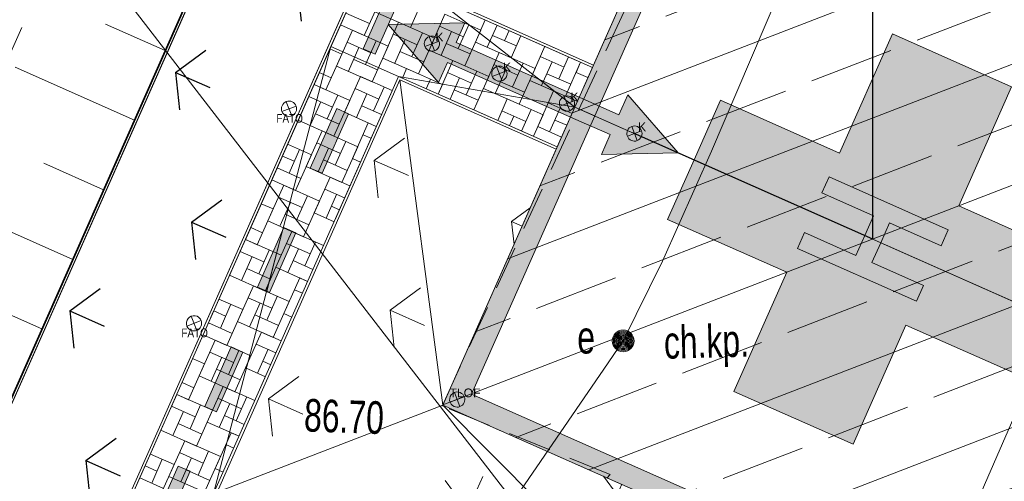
# Model space of a CAD drawing. Header units: metres. Extents: x -1013 to 1491576, y -5789570 to 1032.
# Tile 24 of 62: x -16 to 7, y -3 to 7. Entities that reach past the tile are written whole.
import ezdxf
from ezdxf.xclip import XClip

# ---------------------------------------------------------------- set-up
doc = ezdxf.new("R2010")
doc.units = ezdxf.units.M
doc.header["$MEASUREMENT"] = 0
doc.header["$XCLIPFRAME"] = 0
doc.linetypes.add('2_KTCR02', pattern=[1.5, 1, -0.5])
doc.linetypes.add('Kropki i Kreski', pattern=[7.2, 3.6, -1.8, 0, -1.8])
doc.layers.add('130-Z Teren', color=7, linetype='Continuous')
doc.layers.add('700-L Mapa 1_1000 dwg', color=7, linetype='Continuous')
for name, color, linetype, lineweight in [('130-Z Teren1', 7, 'Continuous', 13), ('130-Z Teren114', 113, 'Continuous', 25), ('130-Z Teren21', 37, 'Continuous', 5), ('130-Z Teren252', 70, 'Continuous', 13), ('130-Z Teren69', 41, 'Continuous', 13), ('130-Z Teren93', 254, 'Continuous', 13), ('130-Z Teren94', 9, 'Continuous', 13), ('310-W Oświetlenie1', 7, 'Continuous', 13), ('450-K Belki21', 37, 'Continuous', 5), ('450-K Belki69', 41, 'Continuous', 13), ('703-L Płaszczyzny podejścia 2D3', 152, 'Continuous', 30), ('704-L Płaszczyzny podejścia 3D38', 171, 'Continuous', 35), ('720-L Oznakowanie lądowiska1', 7, 'Continuous', 13), ('720-L Oznakowanie lądowiska253', 2, 'Continuous', 13), ('720-L Oznakowanie lądowiska85', 1, 'Continuous', 25), ('720-L Oznakowanie lądowiska91', 255, 'Continuous', 13), ('720-L Oznakowanie lądowiska94', 9, 'Continuous', 13), ('810-G Ogólne2', 4, 'Continuous', 20), ('810-G Ogólne3', 152, 'Continuous', 30), ('ex_02_DXF_MZ_5_Dzialki7', 9, 'Continuous', 18), ('ex_02_DXF_MZ_5_KTCR_D_L_17', 9, 'Continuous', 18), ('ex_02_DXF_MZ_5_KTCR_E_T_17', 9, 'Continuous', 18), ('ex_02_DXF_MZ_5_RTPW_T_17', 9, 'Continuous', 18), ('ex_02_DXF_MZ_5_SUPE_D_L_31', 9, 'Continuous', 18), ('ex_02_DXF_MZ_5_SUUE_D_T_97', 9, 'Continuous', 18), ('ex_02_DXF_MZ_5_SUUE_E_T_87', 9, 'Continuous', 18)]:
    doc.layers.add(name, color=color, linetype=linetype, lineweight=lineweight)
doc.styles.add('STYL_AUTOMATYCZNY_1', font='arial.ttf', dxfattribs={"width": 0.7})
doc.styles.add('STYL_AUTOMATYCZNY_2', font='arial.ttf')
doc.styles.add('STYL_AUTOMATYCZNY_3', font='ARIALN.TTF')

# ---------------------------------------------------------------- blocks, each defined once
blk = doc.blocks.new('Rysunek_1_5', base_point=(-7447251.91, -5789835.327))
at = {"layer": 'ex_02_DXF_MZ_5_Dzialki7', "color": 9, "linetype": 'Continuous', "lineweight": 18}
blk.add_line((-28.59, 27.463), (-4.54, -3.697), dxfattribs=at)
at = {"layer": 'ex_02_DXF_MZ_5_KTCR_D_L_17', "color": 9, "linetype": '2_KTCR02', "lineweight": 18}
for p, q in [((-20.617, -3.226), (-12.593, 14.629)), ((-6.234, -1.446), (0.041, 12.149)), ((-2.362, -3.019), (-6.234, -1.446)), ((-6.37, -7.638), (-2.362, -3.019))]:
    blk.add_line(p, q, dxfattribs=at)
at = {"layer": 'ex_02_DXF_MZ_5_SUPE_D_L_31', "color": 9, "linetype": 'Continuous', "lineweight": 18}
for p, q in [((-0.034, 4.418), (1.569, 8.17)), ((9.695, 4.667), (6.122, -3.559)), ((-1.157, 1.89), (-0.034, 4.418)), ((-2.064, 0.053), (-1.157, 1.89)), ((-2.509, -0.6), (-2.064, 0.053)), ((-4.42, -3.383), (-2.509, -0.6))]:
    blk.add_line(p, q, dxfattribs=at)
at = {"layer": 'ex_02_DXF_MZ_5_SUUE_D_T_97', "color": 9, "linetype": 'Continuous', "lineweight": 18}
for radius in [0.25, 0.225, 0.2, 0.175, 0.15, 0.125, 0.1, 0.075, 0.05, 0.025, 0.00715]:
    blk.add_circle((-2.064, 0.053), radius, dxfattribs=at)
at = {"layer": 'ex_02_DXF_MZ_5_KTCR_E_T_17', "color": 9, "linetype": 'Continuous', "lineweight": 18, "insert": (-1.123, -0.097), "char_height": 0.75, "attachment_point": 4, "rotation": 1.5631, "style": 'STYL_AUTOMATYCZNY_1'}
blk.add_mtext('\\A1;{\\pql;\\fArial|b0|i0|c238|p0;\\W0.700000;ch.kp.}', dxfattribs=at)
at = {"layer": 'ex_02_DXF_MZ_5_RTPW_T_17', "color": 9, "linetype": 'Continuous', "lineweight": 18, "insert": (-9.419, -2.039), "char_height": 0.75, "attachment_point": 7, "rotation": 358.013, "style": 'STYL_AUTOMATYCZNY_1'}
blk.add_mtext('\\A1;{\\pql;\\fArial|b0|i0|c238|p0;\\W0.700000;86.70}', dxfattribs=at)
at = {"layer": 'ex_02_DXF_MZ_5_SUUE_E_T_87', "color": 9, "linetype": 'Continuous', "lineweight": 18, "insert": (-3.12, 0.132), "char_height": 0.75, "attachment_point": 4, "style": 'STYL_AUTOMATYCZNY_1'}
blk.add_mtext('\\A1;{\\pql;\\fArial|b0|i0|c238|p0;\\W0.700000;e}', dxfattribs=at)
blk = doc.blocks.new('*X6')
at = {"layer": '130-Z Teren93', "color": 254, "linetype": 'Continuous', "lineweight": 13}
for p, q in [((-6.593, 8.088), (-6.958, 7.265)), ((-7.659, 7.904), (-8.024, 7.081)), ((-7.902, 7.356), (-8.451, 7.599)), ((-6.958, 7.265), (-7.781, 7.63)), ((-6.531, 6.748), (-6.166, 7.571)), ((-5.343, 7.206), (-6.166, 7.571)), ((-8.024, 7.081), (-8.572, 7.324)), ((-7.597, 6.564), (-7.232, 7.387)), ((-6.409, 7.022), (-7.232, 7.387)), ((-6.288, 7.297), (-5.739, 7.053)), ((-5.861, 6.779), (-5.618, 7.328)), ((-5.465, 6.932), (-5.239, 7.442)), ((-4.965, 7.32), (-5.191, 6.81)), ((-8.663, 6.38), (-8.298, 7.203)), ((-7.475, 6.838), (-8.298, 7.203)), ((-7.354, 7.113), (-6.805, 6.87)), ((-6.927, 6.595), (-6.683, 7.144)), ((-6.013, 7.175), (-6.256, 6.626)), ((-5.343, 7.206), (-5.708, 6.383)), ((-4.52, 6.842), (-5.069, 7.085)), ((-4.795, 6.963), (-4.69, 7.199)), ((-4.416, 7.077), (-4.642, 6.567)), ((-8.419, 6.929), (-7.871, 6.686)), ((-8.145, 6.807), (-8.388, 6.259)), ((-7.992, 6.411), (-7.749, 6.96)), ((-7.475, 6.838), (-7.84, 6.015)), ((-7.079, 6.991), (-7.322, 6.443)), ((-6.409, 7.022), (-6.774, 6.199)), ((-5.586, 6.658), (-6.135, 6.901)), ((-4.642, 6.567), (-5.465, 6.932)), ((-4.215, 6.05), (-3.867, 6.834)), ((-8.541, 6.654), (-8.906, 5.832)), ((-8.541, 6.654), (-8.815, 6.776)), ((-6.652, 6.474), (-7.201, 6.717)), ((-5.708, 6.383), (-6.531, 6.748)), ((-5.281, 5.866), (-4.916, 6.689)), ((-4.093, 6.324), (-4.916, 6.689)), ((-3.972, 6.599), (-3.423, 6.355)), ((-3.545, 6.081), (-3.319, 6.591)), ((-7.84, 6.015), (-8.663, 6.38)), ((-7.718, 6.29), (-8.267, 6.533)), ((-6.774, 6.199), (-7.597, 6.564)), ((-6.323, 5.735), (-5.982, 6.505)), ((-5.159, 6.14), (-5.982, 6.505)), ((-5.038, 6.415), (-4.489, 6.172)), ((-4.611, 5.897), (-4.368, 6.446)), ((-3.698, 6.477), (-3.941, 5.928)), ((-3.045, 6.47), (-3.392, 5.685)), ((-3.149, 6.234), (-3.045, 6.47)), ((-8.784, 6.106), (-9.058, 6.227)), ((-8.479, 5.314), (-8.114, 6.137)), ((-7.383, 5.813), (-8.114, 6.137)), ((-7.146, 6.1), (-7.048, 6.321)), ((-6.225, 5.956), (-7.048, 6.321)), ((-6.104, 6.231), (-5.555, 5.988)), ((-5.677, 5.713), (-5.434, 6.262)), ((-5.159, 6.14), (-5.501, 5.37)), ((-4.764, 6.293), (-5.007, 5.744)), ((-4.093, 6.324), (-4.458, 5.501)), ((-3.271, 5.96), (-3.819, 6.203)), ((-2.875, 6.112), (-3.149, 6.234)), ((-9.545, 5.13), (-9.18, 5.953)), ((-8.357, 5.588), (-9.18, 5.953)), ((-8.906, 5.832), (-9.18, 5.953)), ((-7.809, 5.345), (-7.565, 5.894)), ((-6.598, 5.857), (-6.5, 6.078)), ((-6.225, 5.956), (-6.323, 5.735)), ((-5.829, 6.109), (-6.049, 5.613)), ((-4.337, 5.776), (-4.885, 6.019)), ((-3.392, 5.685), (-4.215, 6.05)), ((-9.301, 5.679), (-8.753, 5.436)), ((-8.874, 5.161), (-8.631, 5.71)), ((-8.236, 5.863), (-7.687, 5.62)), ((-7.961, 5.741), (-8.204, 5.193)), ((-5.402, 5.592), (-5.951, 5.835)), ((-4.458, 5.501), (-5.281, 5.866)), ((-4.031, 4.984), (-3.666, 5.807)), ((-3.118, 5.564), (-3.666, 5.807)), ((-9.027, 5.557), (-9.27, 5.009)), ((-8.357, 5.588), (-8.722, 4.766)), ((-7.626, 5.264), (-8.083, 5.467)), ((-4.952, 5.127), (-4.732, 5.623)), ((-3.909, 5.258), (-4.732, 5.623)), ((-3.788, 5.533), (-3.239, 5.29)), ((-8.6, 5.04), (-9.149, 5.283)), ((-7.747, 4.99), (-8.479, 5.314)), ((-4.854, 5.349), (-4.305, 5.106)), ((-4.58, 5.227), (-4.678, 5.006)), ((-4.403, 4.884), (-4.184, 5.38)), ((-3.909, 5.258), (-4.129, 4.763)), ((-3.514, 5.411), (-3.757, 4.863)), ((-8.722, 4.766), (-9.545, 5.13)), ((-8.295, 4.248), (-7.93, 5.071)), ((-7.747, 4.99), (-7.93, 5.071)), ((-3.361, 5.015), (-3.635, 5.137)), ((-9.361, 4.064), (-8.996, 4.887)), ((-8.173, 4.523), (-8.996, 4.887)), ((-8.052, 4.797), (-7.869, 4.716)), ((-3.482, 4.741), (-4.031, 4.984)), ((-9.239, 4.339), (-9.788, 4.582)), ((-9.118, 4.613), (-8.569, 4.37)), ((-8.69, 4.096), (-8.447, 4.644)), ((-9.909, 4.307), (-9.635, 4.186)), ((-9.756, 3.912), (-9.513, 4.46)), ((-9.239, 4.339), (-9.604, 3.516)), ((-8.843, 4.491), (-9.086, 3.943)), ((-8.173, 4.523), (-8.538, 3.7)), ((-8.416, 3.974), (-8.965, 4.217)), ((-8.112, 4.167), (-8.295, 4.248)), ((-9.482, 3.79), (-10.031, 4.033)), ((-8.538, 3.7), (-9.361, 4.064)), ((-10.243, 2.815), (-9.878, 3.637)), ((-9.604, 3.516), (-10.152, 3.759)), ((-9.055, 3.273), (-9.878, 3.637)), ((-9.177, 2.998), (-8.812, 3.821)), ((-8.355, 3.619), (-8.812, 3.821)), ((-8.934, 3.547), (-8.476, 3.344)), ((-8.659, 3.425), (-8.902, 2.877)), ((-10.121, 3.089), (-10.395, 3.21)), ((-9.999, 3.363), (-9.451, 3.12)), ((-9.725, 3.242), (-9.968, 2.693)), ((-9.572, 2.846), (-9.329, 3.394)), ((-9.055, 3.273), (-9.42, 2.45)), ((-10.121, 3.089), (-10.486, 2.266)), ((-9.298, 2.724), (-9.847, 2.967)), ((-8.72, 2.796), (-9.177, 2.998)), ((-8.598, 3.07), (-8.781, 3.151)), ((-9.42, 2.45), (-10.243, 2.815)), ((-10.364, 2.54), (-10.638, 2.662)), ((-10.059, 1.749), (-9.694, 2.571)), ((-8.963, 2.247), (-9.694, 2.571)), ((-11.125, 1.565), (-10.76, 2.387)), ((-9.937, 2.023), (-10.76, 2.387)), ((-10.486, 2.266), (-10.76, 2.387)), ((-9.816, 2.297), (-9.267, 2.054)), ((-9.389, 1.78), (-9.145, 2.328)), ((-10.881, 2.113), (-10.333, 1.87)), ((-10.454, 1.596), (-10.211, 2.144)), ((-9.541, 2.176), (-9.784, 1.627)), ((-10.607, 1.992), (-10.85, 1.443)), ((-9.937, 2.023), (-10.302, 1.2)), ((-9.206, 1.699), (-9.663, 1.901)), ((-10.18, 1.474), (-10.729, 1.717)), ((-9.327, 1.424), (-10.059, 1.749)), ((-10.302, 1.2), (-11.125, 1.565)), ((-9.875, 0.683), (-9.51, 1.506)), ((-9.327, 1.424), (-9.51, 1.506)), ((-10.941, 0.499), (-10.576, 1.322)), ((-9.753, 0.957), (-10.576, 1.322)), ((-9.632, 1.231), (-9.449, 1.15)), ((-10.819, 0.773), (-11.368, 1.016)), ((-10.698, 1.047), (-10.149, 0.804)), ((-10.423, 0.926), (-10.666, 0.377)), ((-10.27, 0.53), (-10.027, 1.078)), ((-9.753, 0.957), (-10.118, 0.134)), ((-11.489, 0.742), (-11.215, 0.62)), ((-11.336, 0.346), (-11.093, 0.895)), ((-10.819, 0.773), (-11.184, -0.05)), ((-9.692, 0.602), (-9.875, 0.683)), ((-11.062, 0.224), (-11.611, 0.468)), ((-10.118, 0.134), (-10.941, 0.499)), ((-9.996, 0.408), (-10.545, 0.651)), ((-10.757, -0.567), (-10.392, 0.256)), ((-9.935, 0.053), (-10.392, 0.256)), ((-11.823, -0.751), (-11.458, 0.072)), ((-11.184, -0.05), (-11.732, 0.193)), ((-10.635, -0.293), (-11.458, 0.072)), ((-11.579, -0.203), (-11.031, -0.446)), ((-11.152, -0.72), (-10.909, -0.171)), ((-10.514, -0.019), (-10.056, -0.221)), ((-10.239, -0.14), (-10.482, -0.689)), ((-11.701, -0.477), (-11.975, -0.355)), ((-11.305, -0.324), (-11.548, -0.873)), ((-10.635, -0.293), (-11, -1.116)), ((-10.178, -0.495), (-10.361, -0.414)), ((-11.701, -0.477), (-12.066, -1.3)), ((-10.878, -0.841), (-11.427, -0.598)), ((-10.3, -0.77), (-10.757, -0.567)), ((-11.944, -1.025), (-12.218, -0.904)), ((-11, -1.116), (-11.823, -0.751)), ((-11.639, -1.817), (-11.274, -0.994)), ((-10.543, -1.318), (-11.274, -0.994)), ((-12.705, -2.001), (-12.34, -1.178)), ((-11.517, -1.543), (-12.34, -1.178)), ((-12.066, -1.3), (-12.34, -1.178)), ((-11.396, -1.268), (-10.847, -1.512)), ((-10.969, -1.786), (-10.725, -1.237)), ((-12.461, -1.452), (-11.913, -1.695)), ((-12.187, -1.574), (-12.43, -2.122)), ((-12.034, -1.97), (-11.791, -1.421)), ((-11.517, -1.543), (-11.882, -2.366)), ((-11.121, -1.39), (-11.364, -1.939)), ((-10.786, -1.867), (-11.243, -1.664)), ((-11.882, -2.366), (-12.705, -2.001)), ((-11.76, -2.091), (-12.309, -1.848)), ((-10.907, -2.141), (-11.639, -1.817)), ((-12.521, -3.067), (-12.156, -2.244)), ((-11.333, -2.609), (-12.156, -2.244)), ((-11.455, -2.883), (-11.09, -2.06)), ((-10.907, -2.141), (-11.09, -2.06)), ((-11.85, -3.036), (-11.607, -2.487)), ((-11.212, -2.334), (-11.029, -2.415)), ((-12.399, -2.793), (-12.948, -2.55)), ((-12.916, -3.22), (-12.673, -2.671)), ((-12.278, -2.518), (-11.729, -2.761)), ((-12.003, -2.64), (-12.246, -3.188)), ((-11.333, -2.609), (-11.698, -3.431)), ((-13.069, -2.824), (-12.795, -2.945)), ((-12.399, -2.793), (-12.764, -3.615)), ((-11.576, -3.157), (-12.125, -2.914)), ((-11.272, -2.964), (-11.455, -2.883)), ((-12.642, -3.341), (-13.191, -3.098)), ((-11.698, -3.431), (-12.521, -3.067))]:
    blk.add_line(p, q, dxfattribs=at)

msp = doc.modelspace()

# ---------------------------------------------------------------- hatches: boundary and pattern name
at = {"layer": '130-Z Teren114', "linetype": 'Continuous', "lineweight": 25}
h = msp.add_hatch(dxfattribs=at)
h.set_pattern_fill('trawa_0001', color=113, style=0, pattern_type=2)
h.set_pattern_definition([(336.1, (-9.575, 8.27), (2.4308, 5.4856), [0.866, -2.5981]), (336.1, (-9.207, 4.825), (2.4308, 5.4856), [0.866, -2.5981]), (276.1, (-9.575, 8.27), (5.966, 0.6377), [0.866, -2.5981]), (276.1, (-6.408, 6.8664), (5.966, 0.6377), [0.866, -2.5981]), (36.1, (-9.575, 8.27), (-3.5352, 4.8479), [0.866, -2.5981]), (36.1, (-6.408, 6.8664), (-3.5352, 4.8479), [0.866, -2.5981])])
h.paths.add_polyline_path([(-13.814, -4.356), (-3.07, 19.891), (-4.765, 24.284), (-18.207, -6.051)])
at = {"layer": '130-Z Teren252', "linetype": 'Continuous', "lineweight": 13}
h = msp.add_hatch(dxfattribs=at)
h.set_pattern_fill('trawa_0001', color=70, style=0, pattern_type=2)
h.set_pattern_definition([(156.1, (-5.004, 6.244), (2.4308, 5.4856), [0.866, -2.5981]), (156.1, (-5.372, 9.6886), (2.4308, 5.4856), [0.866, -2.598]), (96.1, (-5.004, 6.244), (5.966, 0.6377), [0.866, -2.5981]), (96.1, (-8.171, 7.6475), (5.966, 0.6377), [0.866, -2.5981]), (216.1, (-5.004, 6.244), (-3.5352, 4.848), [0.866, -2.5981]), (216.1, (-8.171, 7.6475), (-3.5352, 4.848), [0.866, -2.5981])])
h.paths.add_polyline_path([(-6.348, 7.999), (-2.746, 6.403), (-0.137, 12.291), (-2.143, 17.489)])
h = msp.add_hatch(dxfattribs=at)
h.set_pattern_fill('trawa_0001', color=70, style=0, pattern_type=2)
h.set_pattern_definition([(336.1, (-5.004, 6.244), (2.4308, 5.4856), [0.866, -2.5981]), (336.1, (-4.636, 2.7997), (2.4308, 5.4856), [0.866, -2.598]), (276.1, (-5.004, 6.244), (5.966, 0.6377), [0.866, -2.5981]), (276.1, (-1.837, 4.841), (5.966, 0.6377), [0.866, -2.5981]), (36.1, (-5.004, 6.244), (-3.5352, 4.848), [0.866, -2.5981]), (36.1, (-1.837, 4.841), (-3.5352, 4.848), [0.866, -2.5981])])
h.paths.add_polyline_path([(-7.207, 6.061), (-11.412, -3.429), (-6.214, -1.423), (-3.605, 4.465)])
h = msp.add_hatch(dxfattribs=at)
h.set_pattern_fill('trawa_0001', color=70, style=0, pattern_type=2)
h.set_pattern_definition([(66.1, (-0.167, -6.29), (-5.4856, 2.4308), [0.866, -2.5981]), (66.1, (3.277, -5.922), (-5.4856, 2.4308), [0.866, -2.5981]), (6.1, (-0.167, -6.29), (-0.6377, 5.966), [0.866, -2.5981]), (6.1, (1.236, -3.123), (-0.6377, 5.966), [0.866, -2.5981]), (126.1, (-0.167, -6.29), (4.848, 3.5352), [0.866, -2.5981]), (126.1, (1.236, -3.123), (4.848, 3.5352), [0.866, -2.5981])])
h.paths.add_polyline_path([(-11.412, -3.429), (1.418, -9.114), (3.014, -5.512), (-6.214, -1.423)])
at = {"layer": '130-Z Teren93', "linetype": 'Continuous', "lineweight": 13}
h = msp.add_hatch(dxfattribs=at)
h.set_pattern_fill('Beton_zbrojony_0001', color=254, style=0, pattern_type=2)
h.set_pattern_definition([(21.1, (3.6815, 2.3954), (-0.93603, 2.42567), []), (21.1, (3.2135, 3.6082), (-0.93603, 2.42567), [1.95, -0.65])])
h.paths.add_polyline_path([(-0.137, 12.291), (-3.175, 5.434), (-6.214, -1.423), (7.5, -7.5), (10.538, -0.643), (13.577, 6.214)])
at = {"layer": '720-L Oznakowanie lądowiska253', "linetype": 'Continuous', "lineweight": 13}
for points in [[(-3.175, 5.434), (-2.718, 5.231), (0.118, 11.631), (12.917, 5.959), (10.081, -0.44), (10.538, -0.643), (13.577, 6.214), (-0.137, 12.291)], [(-3.175, 5.434), (-6.214, -1.423), (7.5, -7.5), (10.538, -0.643), (10.081, -0.44), (7.245, -6.84), (-5.554, -1.169), (-2.718, 5.231)]]:
    msp.add_hatch(color=2, dxfattribs=at).paths.add_polyline_path(points)
at = {"layer": '720-L Oznakowanie lądowiska85', "linetype": 'Continuous', "lineweight": 25}
for points in [[(5.418, 2.611), (2.675, 3.826), (2.513, 3.46), (3.701, 2.934), (3.499, 2.476), (3.864, 2.314), (4.067, 2.772), (5.255, 2.245)], [(4.688, 0.965), (4.85, 1.331), (3.662, 1.857), (3.864, 2.314), (3.499, 2.476), (3.296, 2.019), (2.108, 2.546), (1.946, 2.18)]]:
    msp.add_hatch(color=1, dxfattribs=at).paths.add_polyline_path(points)
at = {"layer": '720-L Oznakowanie lądowiska91', "linetype": 'Continuous', "lineweight": 13}
for points in [[(-7.443, 8.145), (-8.051, 6.774), (-7.776, 6.652), (-7.169, 8.024)], [(-7.472, 7.338), (-6.313, 6.004), (-6.111, 6.461), (-4.191, 5.61), (-3.277, 5.205), (-2.362, 4.8), (-2.565, 4.343), (-0.798, 4.381), (-1.957, 5.714), (-2.16, 5.257), (-3.074, 5.662), (-3.988, 6.068), (-5.908, 6.918), (-5.706, 7.375)], [(-0.433, 4.218), (3.499, 2.476), (3.701, 2.934), (2.513, 3.46), (2.675, 3.826), (5.418, 2.611), (5.255, 2.245), (4.067, 2.772), (3.864, 2.314), (7.796, 0.572), (8.403, 1.944), (5.661, 3.159), (6.876, 5.902), (4.133, 7.117), (2.918, 4.374), (0.175, 5.59)], [(-8.658, 5.402), (-9.266, 4.031), (-8.992, 3.91), (-8.384, 5.281)], [(-0.433, 4.218), (-1.04, 2.847), (1.702, 1.632), (0.487, -1.111), (3.23, -2.326), (4.445, 0.416), (7.188, -0.799), (7.796, 0.572), (3.864, 2.314), (3.662, 1.857), (4.85, 1.331), (4.688, 0.965), (1.946, 2.18), (2.108, 2.546), (3.296, 2.019), (3.499, 2.476)], [(-9.874, 2.66), (-9.903, 2.592), (-10.481, 1.288), (-10.27, 1.195), (-10.207, 1.167), (-9.599, 2.538)], [(-11.089, -0.083), (-11.697, -1.455), (-11.422, -1.576), (-10.815, -0.205)], [(-12.811, -3.969), (-11.668, -4.475), (-11.546, -4.201), (-12.415, -3.816), (-12.03, -2.947), (-12.304, -2.826)]]:
    msp.add_hatch(color=8, dxfattribs=at).paths.add_polyline_path(points)

# ---------------------------------------------------------------- linework, layer by layer
at = {"layer": '130-Z Teren1', "color": 7, "linetype": 'Continuous', "lineweight": 13, "flags": 128}
for points in [[(-13.814, -4.356), (-3.07, 19.891), (-4.765, 24.284), (-18.207, -6.051)], [(-7.982, 8.657), (-3.039, 19.811), (-2.173, 17.568), (-6.427, 7.969), (-2.77, 6.348), (-3.175, 5.434), (-3.581, 4.52), (-7.238, 6.14), (-11.491, -3.46), (-13.734, -4.325), (-8.792, 6.829)], [(-6.348, 7.999), (-2.143, 17.489), (-0.137, 12.291), (-2.746, 6.403)], [(-0.137, 12.291), (-3.175, 5.434), (-6.214, -1.423), (7.5, -7.5), (10.538, -0.643), (13.577, 6.214)], [(-7.207, 6.061), (-11.412, -3.429), (-6.214, -1.423), (-3.605, 4.465)], [(-11.412, -3.429), (1.418, -9.114), (3.014, -5.512), (-6.214, -1.423)]]:
    msp.add_lwpolyline(points, close=True, dxfattribs=at)
at = {"layer": '130-Z Teren1', "color": 7, "linetype": 'Continuous', "lineweight": 13}
for points in [[(-12.606, 6.737), (-13.977, 7.345)], [(-13.316, 5.135), (-16.059, 6.35)], [(-14.026, 3.533), (-15.397, 4.14)], [(-14.736, 1.93), (-17.479, 3.146)], [(-15.446, 0.328), (-16.818, 0.936)]]:
    msp.add_lwpolyline(points, dxfattribs=at)
at = {"layer": '130-Z Teren21', "color": 37, "linetype": 'Continuous', "lineweight": 5}
for p, q in [((-13.814, -4.356), (-3.07, 19.891)), ((-13.734, -4.325), (-3.039, 19.811)), ((-6.427, 7.969), (-2.77, 6.348)), ((-6.348, 7.999), (-2.746, 6.403)), ((-2.77, 6.348), (-2.746, 6.403)), ((-11.491, -3.46), (-7.238, 6.14)), ((-7.238, 6.14), (-3.581, 4.52)), ((-11.412, -3.429), (-7.207, 6.061)), ((-7.207, 6.061), (-3.605, 4.465)), ((-3.605, 4.465), (-3.581, 4.52))]:
    msp.add_line(p, q, dxfattribs=at)
at = {"layer": '130-Z Teren69', "color": 41, "linetype": 'Kropki i Kreski', "lineweight": 13}
for p, q in [((-13.734, -4.325), (-3.039, 19.811)), ((-6.427, 7.969), (-2.77, 6.348)), ((-7.238, 6.14), (-11.491, -3.46)), ((-7.238, 6.14), (-3.581, 4.52))]:
    msp.add_line(p, q, dxfattribs=at)
at = {"layer": '130-Z Teren94', "color": 9, "linetype": 'Continuous', "lineweight": 13}
for p, q in [((-3.175, 5.434), (-6.427, 7.969)), ((-8.792, 6.829), (-11.491, -3.46)), ((-8.792, 6.829), (-7.238, 6.14)), ((-7.238, 6.14), (-3.175, 5.434)), ((-7.207, 6.061), (-6.214, -1.423)), ((-3.175, 5.434), (10.538, -0.643)), ((1.418, -9.114), (-6.214, -1.423))]:
    msp.add_line(p, q, dxfattribs=at)
at = {"layer": '310-W Oświetlenie1', "color": 7, "linetype": 'Continuous', "lineweight": 13}
for p, q in [((-6.404, 6.729), (-6.53, 7.056)), ((-6.63, 6.829), (-6.303, 6.955)), ((-4.85, 6.04), (-4.976, 6.367)), ((-5.076, 6.141), (-4.749, 6.267)), ((-3.295, 5.352), (-3.421, 5.678)), ((-9.592, 5.459), (-9.918, 5.333)), ((-9.818, 5.559), (-9.692, 5.233)), ((-3.522, 5.452), (-3.195, 5.578)), ((-1.741, 4.663), (-1.867, 4.989)), ((-1.967, 4.763), (-1.641, 4.889)), ((-11.779, 0.522), (-12.106, 0.396)), ((-12.006, 0.622), (-11.88, 0.296)), ((-5.821, -1.459), (-5.947, -1.133)), ((-6.047, -1.359), (-5.721, -1.233))]:
    msp.add_line(p, q, dxfattribs=at)
at = {"layer": '310-W Oświetlenie1', "color": 7, "linetype": 'Continuous', "lineweight": 13, "flags": 128}
for points in [[(-6.396, 7.052, 1), (-6.538, 6.732, 1)], [(-4.842, 6.364, 1), (-4.983, 6.044, 1)], [(-3.287, 5.675, 1), (-3.429, 5.355, 1)], [(-9.826, 5.236, -1), (-9.684, 5.556, -1)], [(-1.733, 4.986, 1), (-1.875, 4.666, 1)], [(-12.013, 0.299, -1), (-11.872, 0.619, -1)], [(-5.813, -1.136, 1), (-5.955, -1.456, 1)]]:
    msp.add_lwpolyline(points, format="xyb", close=True, dxfattribs=at)
at = {"layer": '450-K Belki21', "color": 37, "linetype": 'Continuous', "lineweight": 5}
for p, q in [((-18.286, -6.082), (-4.796, 24.363)), ((-18.207, -6.051), (-4.765, 24.284))]:
    msp.add_line(p, q, dxfattribs=at)
at = {"layer": '450-K Belki69', "color": 41, "linetype": 'Kropki i Kreski', "lineweight": 13}
msp.add_line((-18.286, -6.082), (-4.796, 24.363), dxfattribs=at)
at = {"layer": '703-L Płaszczyzny podejścia 2D3', "color": 152, "linetype": 'Continuous', "lineweight": 30}
msp.add_line((3.682, 2.395), (3.682, 1031.954), dxfattribs=at)
msp.add_circle((8.227, 10.355), 1021.659, dxfattribs=at)
at = {"layer": '704-L Płaszczyzny podejścia 3D38', "color": 171, "linetype": 'Continuous', "lineweight": 35, "flags": 128}
msp.add_lwpolyline([(-4.796, 24.363), (-18.286, -6.082)], dxfattribs=at)
at = {"layer": '720-L Oznakowanie lądowiska1', "color": 7, "linetype": 'Continuous', "lineweight": 13, "flags": 128}
for points in [[(-3.175, 5.434), (-2.718, 5.231), (0.118, 11.631), (12.917, 5.959), (10.081, -0.44), (10.538, -0.643), (13.577, 6.214), (-0.137, 12.291)], [(-7.443, 8.145), (-7.169, 8.024), (-7.776, 6.652), (-8.051, 6.774)], [(-7.472, 7.338), (-6.313, 6.004), (-6.111, 6.461), (-4.191, 5.61), (-3.277, 5.205), (-2.362, 4.8), (-2.565, 4.343), (-0.798, 4.381), (-1.957, 5.714), (-2.16, 5.257), (-3.074, 5.662), (-3.988, 6.068), (-5.908, 6.918), (-5.706, 7.375)], [(-0.433, 4.218), (3.499, 2.476), (3.701, 2.934), (2.513, 3.46), (2.675, 3.826), (5.418, 2.611), (5.255, 2.245), (4.067, 2.772), (3.864, 2.314), (7.796, 0.572), (8.403, 1.944), (5.661, 3.159), (6.876, 5.902), (4.133, 7.117), (2.918, 4.374), (0.175, 5.59)], [(-8.658, 5.402), (-8.384, 5.281), (-8.992, 3.91), (-9.266, 4.031)], [(-3.175, 5.434), (-2.718, 5.231), (-5.554, -1.169), (7.245, -6.84), (10.081, -0.44), (10.538, -0.643), (7.5, -7.5), (-6.214, -1.423)], [(-0.433, 4.218), (3.499, 2.476), (3.296, 2.019), (2.108, 2.546), (1.946, 2.18), (4.688, 0.965), (4.85, 1.331), (3.662, 1.857), (3.864, 2.314), (7.796, 0.572), (7.188, -0.799), (4.445, 0.416), (3.23, -2.326), (0.487, -1.111), (1.702, 1.632), (-1.04, 2.847)], [(5.418, 2.611), (2.675, 3.826), (2.513, 3.46), (3.701, 2.934), (3.499, 2.476), (3.864, 2.314), (4.067, 2.772), (5.255, 2.245)], [(-9.874, 2.66), (-9.599, 2.538), (-10.207, 1.167), (-10.27, 1.195), (-10.481, 1.288), (-9.903, 2.592)], [(4.688, 0.965), (1.946, 2.18), (2.108, 2.546), (3.296, 2.019), (3.499, 2.476), (3.864, 2.314), (3.662, 1.857), (4.85, 1.331)], [(-11.089, -0.083), (-10.815, -0.205), (-11.422, -1.576), (-11.697, -1.455)], [(-12.811, -3.969), (-12.304, -2.826), (-12.03, -2.947), (-12.415, -3.816), (-11.546, -4.201), (-11.668, -4.475)]]:
    msp.add_lwpolyline(points, close=True, dxfattribs=at)
at = {"layer": '720-L Oznakowanie lądowiska94', "color": 9, "linetype": 'Continuous', "lineweight": 13}
for p, q in [((-3.175, 5.434), (-3.988, 6.068)), ((-3.175, 5.434), (-4.191, 5.61)), ((-3.074, 5.662), (-3.175, 5.434)), ((-3.277, 5.205), (-3.175, 5.434)), ((-2.261, 5.029), (-3.175, 5.434)), ((-0.798, 4.381), (-2.261, 5.029)), ((-9.903, 2.592), (-10.27, 1.195))]:
    msp.add_line(p, q, dxfattribs=at)
at = {"layer": '810-G Ogólne2', "color": 4, "linetype": 'Continuous', "lineweight": 20}
msp.add_lwpolyline([(-18.286, -6.082), (-4.796, 24.363), (25.649, 10.872), (12.159, -19.572)], close=True, dxfattribs=at)
at = {"layer": '810-G Ogólne3', "color": 152, "linetype": 'Continuous', "lineweight": 30}
msp.add_line((3.682, 2.395), (-1.824, 4.835), dxfattribs=at)

# ---------------------------------------------------------------- block references
at = {"layer": '130-Z Teren', "color": 7, "lineweight": 13}
msp.add_blockref('*X6', (0, 0), dxfattribs=at)
at = {"layer": '700-L Mapa 1_1000 dwg', "color": 52, "linetype": 'Continuous', "lineweight": 25}
ref = msp.add_blockref('Rysunek_1_5', (-7447251.91, -5789835.327), dxfattribs=at)
XClip(ref).set_block_clipping_path([(-454.4097296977, -337.82710067), (350.5902703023, 167.17289933)])

# ---------------------------------------------------------------- texts
at = {"layer": '310-W Oświetlenie1', "color": 7, "lineweight": 13, "char_height": 0.2}
for s, insert, attachment_point, style in [('\\A1;{\\pql;\\fArial|b0|i0|c238|p0;\\W1.000000;K}', (-6.386, 7.046), 4, 'STYL_AUTOMATYCZNY_2'), ('\\A1;{\\pql;\\fArial|b0|i0|c238|p0;\\W1.000000;K}', (-4.832, 6.357), 4, 'STYL_AUTOMATYCZNY_2'), ('\\A1;{\\pql;\\fArial|b0|i0|c238|p0;\\W1.000000;K}', (-3.277, 5.669), 4, 'STYL_AUTOMATYCZNY_2'), ('\\A1;{\\pqr;\\fArial Narrow|b0|i0|c238|p0;\\W1.000000;FATO}', (-9.436, 5.174), 6, 'STYL_AUTOMATYCZNY_3'), ('\\A1;{\\pql;\\fArial|b0|i0|c238|p0;\\W1.000000;K}', (-1.723, 4.98), 4, 'STYL_AUTOMATYCZNY_2'), ('\\A1;{\\pqr;\\fArial Narrow|b0|i0|c238|p0;\\W1.000000;FATO}', (-11.623, 0.237), 6, 'STYL_AUTOMATYCZNY_3'), ('\\A1;{\\pql;\\fArial|b0|i0|c238|p0;\\W1.000000;TLOF}', (-6.062, -1.144), 4, 'STYL_AUTOMATYCZNY_2')]:
    msp.add_mtext(s, dxfattribs=dict(at, insert=insert, attachment_point=attachment_point, style=style))

doc.saveas('drawing.dxf')
